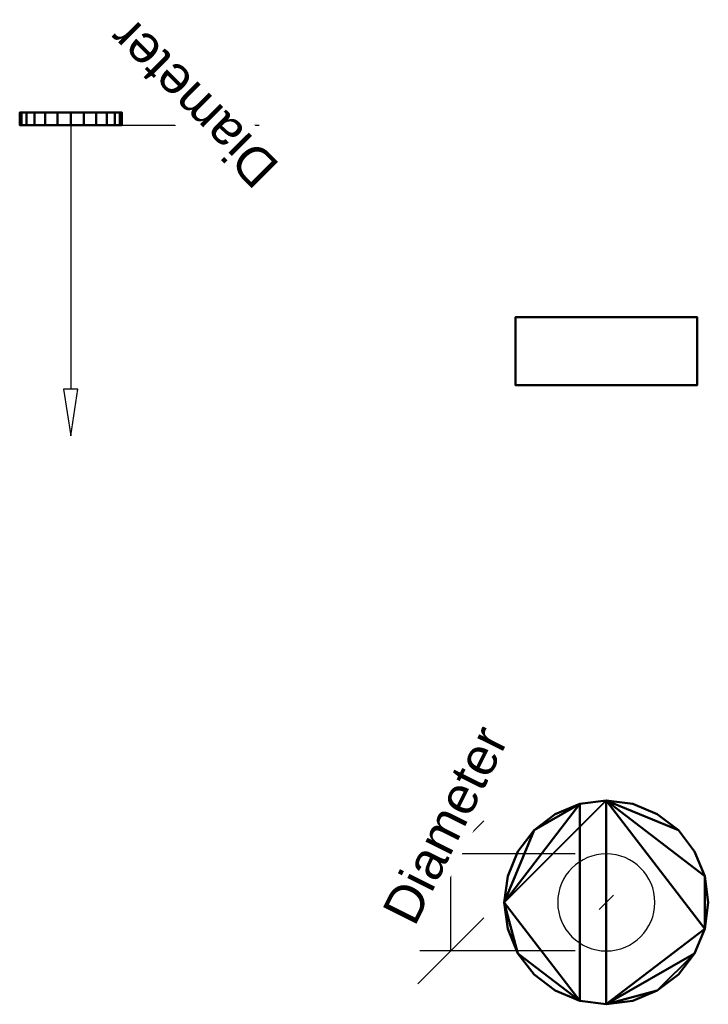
# Model space of a CAD drawing. Header units: millimetres. Extents: x -230 to 190, y -736 to 41.
import ezdxf

# ---------------------------------------------------------------- set-up
doc = ezdxf.new("R2010")
doc.units = ezdxf.units.MM
doc.layers.add('P-SANR-FIXT', color=6, linetype='Continuous', lineweight=30)
doc.styles.add('Arial', font='arial.ttf', dxfattribs={"height": 14.6304})

msp = doc.modelspace()

# ---------------------------------------------------------------- linework, layer by layer
at = {"color": 94, "lineweight": 30}
for p, q in [((-220.05, 0, 180), (-199.95, 0, 180)), ((-210, 0, 169.95), (-210, 0, 190.05))]:
    msp.add_line(p, q, dxfattribs=at)
at = {"color": 5, "lineweight": 30}
for p, q in [((-210, 0, 180), (-210, -103.63, 180)), ((0, -305), (0, -305, -103.63))]:
    msp.add_line(p, q, dxfattribs=at)
at = {"color": 1, "lineweight": 30}
for p, q in [((-197.81, 0, 190.05), (-136.85, 0, 190.05)), ((-197.81, 0, 169.95), (-136.85, 0, 169.95)), ((-161.98, 0, 202.99), (-136.1, 0, 177.11)), ((-161.98, 0, 182.89), (-136.1, 0, 157.01)), ((-149.04, 0, 169.95), (-149.04, 0, 190.05)), ((-48.02, -273.01), (-73.9, -298.89)), ((-12.19, -285.95), (-73.15, -285.95)), ((-60.96, -324.05), (-60.96, -285.95)), ((-48.02, -311.11), (-73.9, -336.99)), ((-12.19, -324.05), (-73.15, -324.05))]:
    msp.add_line(p, q, dxfattribs=at)
at = {"color": 5, "lineweight": 30}
for points in [[(-210, -121.92, 180), (-207.17, -103.63, 177.17), (-212.83, -103.63, 182.83), (-210, -121.92, 180)], [(0, -305, -121.92), (2.83, -302.17, -103.63), (-2.83, -307.83, -103.63), (0, -305, -121.92)]]:
    msp.add_polyline3d(points, dxfattribs=at)
at = {"color": 94, "lineweight": 30, "extrusion": (0, -1, 0)}
msp.add_circle((-210, 180), 10.05, dxfattribs=at)
at = {"color": 94, "lineweight": 30, "extrusion": (0, 0, -1)}
msp.add_circle((0, -305), 19.05, dxfattribs=at)

# ---------------------------------------------------------------- meshes
at = {"layer": 'P-SANR-FIXT', "lineweight": 40}
mesh = msp.add_polyface(dxfattribs=at)
corners = [(-230, 5, 180), (-229.32, 5, 185.18), (-227.32, 5, 190), (-224.14, 5, 194.14), (-220, 5, 197.32), (-215.18, 5, 199.32), (-210, 5, 200), (-204.82, 5, 199.32), (-200, 5, 197.32), (-195.86, 5, 194.14), (-192.68, 5, 190), (-190.68, 5, 185.18), (-190, 5, 180), (-190.68, 5, 174.82), (-192.68, 5, 170), (-195.86, 5, 165.86), (-200, 5, 162.68), (-204.82, 5, 160.68), (-210, 5, 160), (-215.18, 5, 160.68), (-220, 5, 162.68), (-224.14, 5, 165.86), (-227.32, 5, 170), (-229.32, 5, 174.82)]
mesh.append_faces([[corners[k] for k in face] for face in [(6, 2, 5)]], dxfattribs={"vtx0": -1, "vtx1": -1})
mesh.append_faces([[corners[k] for k in face] for face in [(9, 14, 2, 8)]], dxfattribs={"vtx0": -1, "vtx1": -1, "vtx2": -1})
mesh.append_faces([[corners[k] for k in face] for face in [(22, 1, 17, 19)]], dxfattribs={"vtx0": -1, "vtx1": -1, "vtx2": -1, "vtx3": -1})
mesh.append_faces([[corners[k] for k in face] for face in [(14, 9, 10, 12), (17, 1, 2, 14)]], dxfattribs={"vtx0": -1, "vtx2": -1, "vtx3": -1})
mesh.append_faces([[corners[k] for k in face] for face in [(21, 22, 19, 20)]], dxfattribs={"vtx1": -1})
mesh.append_faces([[corners[k] for k in face] for face in [(3, 4, 5, 2), (23, 0, 1, 22), (10, 11, 12), (12, 13, 14), (15, 16, 17, 14), (17, 18, 19)]], dxfattribs={"vtx2": -1})
mesh.append_faces([[corners[k] for k in face] for face in [(6, 7, 8, 2)]], dxfattribs={"vtx2": -1, "vtx3": -1})
mesh = msp.add_polyface(dxfattribs=at)
corners = [(-190, 0, 180), (-190.68, 0, 174.82), (-192.68, 0, 170), (-195.86, 0, 165.86), (-200, 0, 162.68), (-204.82, 0, 160.68), (-210, 0, 160), (-215.18, 0, 160.68), (-220, 0, 162.68), (-224.14, 0, 165.86), (-227.32, 0, 170), (-229.32, 0, 174.82), (-230, 0, 180), (-230, 5, 180), (-229.32, 5, 174.82), (-227.32, 5, 170), (-224.14, 5, 165.86), (-220, 5, 162.68), (-215.18, 5, 160.68), (-210, 5, 160), (-204.82, 5, 160.68), (-200, 5, 162.68), (-195.86, 5, 165.86), (-192.68, 5, 170), (-190.68, 5, 174.82), (-190, 5, 180)]
mesh.append_faces([[corners[k] for k in face] for face in [(13, 14, 11, 12), (0, 1, 24, 25)]], dxfattribs={"vtx1": -1})
mesh.append_faces([[corners[k] for k in face] for face in [(14, 15, 10, 11), (16, 17, 8, 9), (15, 16, 9, 10), (17, 18, 7, 8), (6, 7, 18, 19), (19, 20, 5, 6), (20, 21, 4, 5), (22, 23, 2, 3), (21, 22, 3, 4), (23, 24, 1, 2)]], dxfattribs={"vtx1": -1, "vtx3": -1})
mesh = msp.add_polyface(dxfattribs=at)
corners = [(-230, 0, 180), (-229.32, 0, 185.18), (-227.32, 0, 190), (-224.14, 0, 194.14), (-220, 0, 197.32), (-215.18, 0, 199.32), (-210, 0, 200), (-204.82, 0, 199.32), (-200, 0, 197.32), (-195.86, 0, 194.14), (-192.68, 0, 190), (-190.68, 0, 185.18), (-190, 0, 180), (-190, 5, 180), (-190.68, 5, 185.18), (-192.68, 5, 190), (-195.86, 5, 194.14), (-200, 5, 197.32), (-204.82, 5, 199.32), (-210, 5, 200), (-215.18, 5, 199.32), (-220, 5, 197.32), (-224.14, 5, 194.14), (-227.32, 5, 190), (-229.32, 5, 185.18), (-230, 5, 180)]
mesh.append_faces([[corners[k] for k in face] for face in [(13, 14, 11, 12), (0, 1, 24, 25)]], dxfattribs={"vtx1": -1})
mesh.append_faces([[corners[k] for k in face] for face in [(14, 15, 10, 11), (16, 17, 8, 9), (15, 16, 9, 10), (17, 18, 7, 8), (6, 7, 18, 19), (19, 20, 5, 6), (20, 21, 4, 5), (22, 23, 2, 3), (21, 22, 3, 4), (23, 24, 1, 2)]], dxfattribs={"vtx1": -1, "vtx3": -1})
mesh = msp.add_polyface(dxfattribs=at)
corners = [(-230, 0, 180), (-229.32, 0, 174.82), (-227.32, 0, 170), (-224.14, 0, 165.86), (-220, 0, 162.68), (-215.18, 0, 160.68), (-210, 0, 160), (-204.82, 0, 160.68), (-200, 0, 162.68), (-195.86, 0, 165.86), (-192.68, 0, 170), (-190.68, 0, 174.82), (-190, 0, 180), (-190.68, 0, 185.18), (-192.68, 0, 190), (-195.86, 0, 194.14), (-200, 0, 197.32), (-204.82, 0, 199.32), (-210, 0, 200), (-215.18, 0, 199.32), (-220, 0, 197.32), (-224.14, 0, 194.14), (-227.32, 0, 190), (-229.32, 0, 185.18)]
mesh.append_faces([[corners[k] for k in face] for face in [(19, 22, 18)]], dxfattribs={"vtx0": -1, "vtx1": -1})
mesh.append_faces([[corners[k] for k in face] for face in [(2, 7, 23, 1)]], dxfattribs={"vtx0": -1, "vtx1": -1, "vtx2": -1})
mesh.append_faces([[corners[k] for k in face] for face in [(7, 10, 22, 23)]], dxfattribs={"vtx0": -1, "vtx1": -1, "vtx3": -1})
mesh.append_faces([[corners[k] for k in face] for face in [(10, 14, 15, 22)]], dxfattribs={"vtx0": -1, "vtx2": -1, "vtx3": -1})
mesh.append_faces([[corners[k] for k in face] for face in [(0, 1, 23)]], dxfattribs={"vtx1": -1})
mesh.append_faces([[corners[k] for k in face] for face in [(15, 16, 22)]], dxfattribs={"vtx1": -1, "vtx2": -1})
mesh.append_faces([[corners[k] for k in face] for face in [(3, 4, 5, 2), (12, 13, 14)]], dxfattribs={"vtx2": -1})
mesh.append_faces([[corners[k] for k in face] for face in [(10, 11, 12, 14), (5, 6, 7, 2), (16, 17, 18, 22)]], dxfattribs={"vtx2": -1, "vtx3": -1})
mesh.append_faces([[corners[k] for k in face] for face in [(7, 8, 9, 10), (19, 20, 21, 22)]], dxfattribs={"vtx3": -1})
mesh = msp.add_polyface(dxfattribs=at)
corners = [(-35.61, -75.35, 654), (-35.61, -102.05, 654), (35.59, -102.05, 654), (35.59, -75.35, 654)]
mesh.append_faces([[corners[k] for k in face] for face in [(0, 1, 2, 3)]])
mesh = msp.add_polyface(dxfattribs=at)
corners = [(35.59, -102.05, 643.1), (-35.61, -102.05, 643.1), (-35.61, -75.35, 643.1), (35.59, -75.35, 643.1)]
mesh.append_faces([[corners[k] for k in face] for face in [(0, 1, 2, 3)]])
mesh = msp.add_polyface(dxfattribs=at)
corners = [(35.59, -75.35, 654), (35.59, -75.35, 643.1), (-35.61, -75.35, 643.1), (-35.61, -75.35, 654)]
mesh.append_faces([[corners[k] for k in face] for face in [(0, 1, 2, 3)]])
mesh = msp.add_polyface(dxfattribs=at)
corners = [(-35.61, -75.35, 654), (-35.61, -75.35, 643.1), (-35.61, -102.05, 643.1), (-35.61, -102.05, 654)]
mesh.append_faces([[corners[k] for k in face] for face in [(0, 1, 2, 3)]])
mesh = msp.add_polyface(dxfattribs=at)
corners = [(35.59, -102.05, 654), (35.59, -102.05, 643.1), (35.59, -75.35, 643.1), (35.59, -75.35, 654)]
mesh.append_faces([[corners[k] for k in face] for face in [(0, 1, 2, 3)]])
mesh = msp.add_polyface(dxfattribs=at)
corners = [(-35.61, -102.05, 654), (-35.61, -102.05, 643.1), (35.59, -102.05, 643.1), (35.59, -102.05, 654)]
mesh.append_faces([[corners[k] for k in face] for face in [(0, 1, 2, 3)]])
mesh = msp.add_polyface(dxfattribs=at)
corners = [(-40, -305, 5), (-38.64, -315.35, 5), (-34.64, -325, 5), (-28.28, -333.28, 5), (-20, -339.64, 5), (-10.35, -343.64, 5), (0, -345, 5), (10.35, -343.64, 5), (20, -339.64, 5), (28.28, -333.28, 5), (34.64, -325, 5), (38.64, -315.35, 5), (40, -305, 5), (38.64, -294.65, 5), (34.64, -285, 5), (28.28, -276.72, 5), (20, -270.36, 5), (10.35, -266.36, 5), (0, -265, 5), (-10.35, -266.36, 5), (-20, -270.36, 5), (-28.28, -276.72, 5), (-34.64, -285, 5), (-38.64, -294.65, 5)]
mesh.append_faces([[corners[k] for k in face] for face in [(8, 6, 7), (21, 19, 20)]], dxfattribs={"vtx0": -1})
mesh.append_faces([[corners[k] for k in face] for face in [(2, 5, 0, 1)]], dxfattribs={"vtx0": -1, "vtx1": -1})
mesh.append_faces([[corners[k] for k in face] for face in [(21, 0, 18, 19)]], dxfattribs={"vtx0": -1, "vtx1": -1, "vtx3": -1})
mesh.append_faces([[corners[k] for k in face] for face in [(6, 10, 11, 18)]], dxfattribs={"vtx0": -1, "vtx2": -1, "vtx3": -1})
mesh.append_faces([[corners[k] for k in face] for face in [(4, 5, 2, 3)]], dxfattribs={"vtx1": -1})
mesh.append_faces([[corners[k] for k in face] for face in [(5, 6, 18, 0)]], dxfattribs={"vtx1": -1, "vtx2": -1, "vtx3": -1})
mesh.append_faces([[corners[k] for k in face] for face in [(16, 17, 18, 15)]], dxfattribs={"vtx2": -1})
mesh.append_faces([[corners[k] for k in face] for face in [(8, 9, 10, 6), (11, 12, 13, 18), (13, 14, 15, 18)]], dxfattribs={"vtx2": -1, "vtx3": -1})
mesh.append_faces([[corners[k] for k in face] for face in [(21, 22, 23, 0)]], dxfattribs={"vtx3": -1})
mesh = msp.add_polyface(dxfattribs=at)
corners = [(-40, -305), (-38.64, -294.65), (-34.64, -285), (-28.28, -276.72), (-20, -270.36), (-10.35, -266.36), (0, -265), (10.35, -266.36), (20, -270.36), (28.28, -276.72), (34.64, -285), (38.64, -294.65), (40, -305), (38.64, -315.35), (34.64, -325), (28.28, -333.28), (20, -339.64), (10.35, -343.64), (0, -345), (-10.35, -343.64), (-20, -339.64), (-28.28, -333.28), (-34.64, -325), (-38.64, -315.35)]
mesh.append_faces([[corners[k] for k in face] for face in [(16, 14, 15)]], dxfattribs={"vtx0": -1})
mesh.append_faces([[corners[k] for k in face] for face in [(0, 5, 19, 22), (6, 11, 13, 18)]], dxfattribs={"vtx0": -1, "vtx1": -1, "vtx2": -1, "vtx3": -1})
mesh.append_faces([[corners[k] for k in face] for face in [(18, 13, 14, 16)]], dxfattribs={"vtx0": -1, "vtx2": -1, "vtx3": -1})
mesh.append_faces([[corners[k] for k in face] for face in [(23, 0, 22), (12, 13, 11)]], dxfattribs={"vtx1": -1})
mesh.append_faces([[corners[k] for k in face] for face in [(5, 6, 18, 19)]], dxfattribs={"vtx1": -1, "vtx3": -1})
mesh.append_faces([[corners[k] for k in face] for face in [(1, 2, 3, 0), (16, 17, 18), (20, 21, 22, 19)]], dxfattribs={"vtx2": -1})
mesh.append_faces([[corners[k] for k in face] for face in [(9, 10, 11, 6), (3, 4, 5, 0)]], dxfattribs={"vtx2": -1, "vtx3": -1})
mesh.append_faces([[corners[k] for k in face] for face in [(6, 7, 8, 9)]], dxfattribs={"vtx3": -1})
mesh = msp.add_polyface(dxfattribs=at)
corners = [(-40, -305, 5), (-38.64, -294.65, 5), (-34.64, -285, 5), (-28.28, -276.72, 5), (-20, -270.36, 5), (-10.35, -266.36, 5), (0, -265, 5), (10.35, -266.36, 5), (20, -270.36, 5), (28.28, -276.72, 5), (34.64, -285, 5), (38.64, -294.65, 5), (40, -305, 5), (40, -305), (38.64, -294.65), (34.64, -285), (28.28, -276.72), (20, -270.36), (10.35, -266.36), (0, -265), (-10.35, -266.36), (-20, -270.36), (-28.28, -276.72), (-34.64, -285), (-38.64, -294.65), (-40, -305)]
mesh.append_faces([[corners[k] for k in face] for face in [(13, 14, 11, 12), (0, 1, 24, 25)]], dxfattribs={"vtx1": -1})
mesh.append_faces([[corners[k] for k in face] for face in [(14, 15, 10, 11), (16, 17, 8, 9), (15, 16, 9, 10), (17, 18, 7, 8), (6, 7, 18, 19), (19, 20, 5, 6), (20, 21, 4, 5), (22, 23, 2, 3), (21, 22, 3, 4), (23, 24, 1, 2)]], dxfattribs={"vtx1": -1, "vtx3": -1})
mesh = msp.add_polyface(dxfattribs=at)
corners = [(40, -305, 5), (38.64, -315.35, 5), (34.64, -325, 5), (28.28, -333.28, 5), (20, -339.64, 5), (10.35, -343.64, 5), (0, -345, 5), (-10.35, -343.64, 5), (-20, -339.64, 5), (-28.28, -333.28, 5), (-34.64, -325, 5), (-38.64, -315.35, 5), (-40, -305, 5), (-40, -305), (-38.64, -315.35), (-34.64, -325), (-28.28, -333.28), (-20, -339.64), (-10.35, -343.64), (0, -345), (10.35, -343.64), (20, -339.64), (28.28, -333.28), (34.64, -325), (38.64, -315.35), (40, -305)]
mesh.append_faces([[corners[k] for k in face] for face in [(13, 14, 11, 12), (0, 1, 24, 25)]], dxfattribs={"vtx1": -1})
mesh.append_faces([[corners[k] for k in face] for face in [(14, 15, 10, 11), (16, 17, 8, 9), (15, 16, 9, 10), (17, 18, 7, 8), (6, 7, 18, 19), (19, 20, 5, 6), (20, 21, 4, 5), (22, 23, 2, 3), (21, 22, 3, 4), (23, 24, 1, 2)]], dxfattribs={"vtx1": -1, "vtx3": -1})

# ---------------------------------------------------------------- next in the draw order: texts
at = {"color": 5, "lineweight": 30, "char_height": 14.63, "width": 99.2058, "attachment_point": 2, "line_spacing_factor": 0.941778, "style": 'Arial', "bg_fill": 3, "box_fill_scale": 1.25, "bg_fill_color": 256, "bg_fill_true_color": 13158600, "bg_fill_transparency": 0}
for insert, rotation in [((-167.15, 3.44, 213.75), 135), ((-69.71, -271.25, 30.31), 63.4349)]:
    msp.add_mtext('Diameter', dxfattribs=dict(at, insert=insert, rotation=rotation))

doc.saveas('drawing.dxf')
